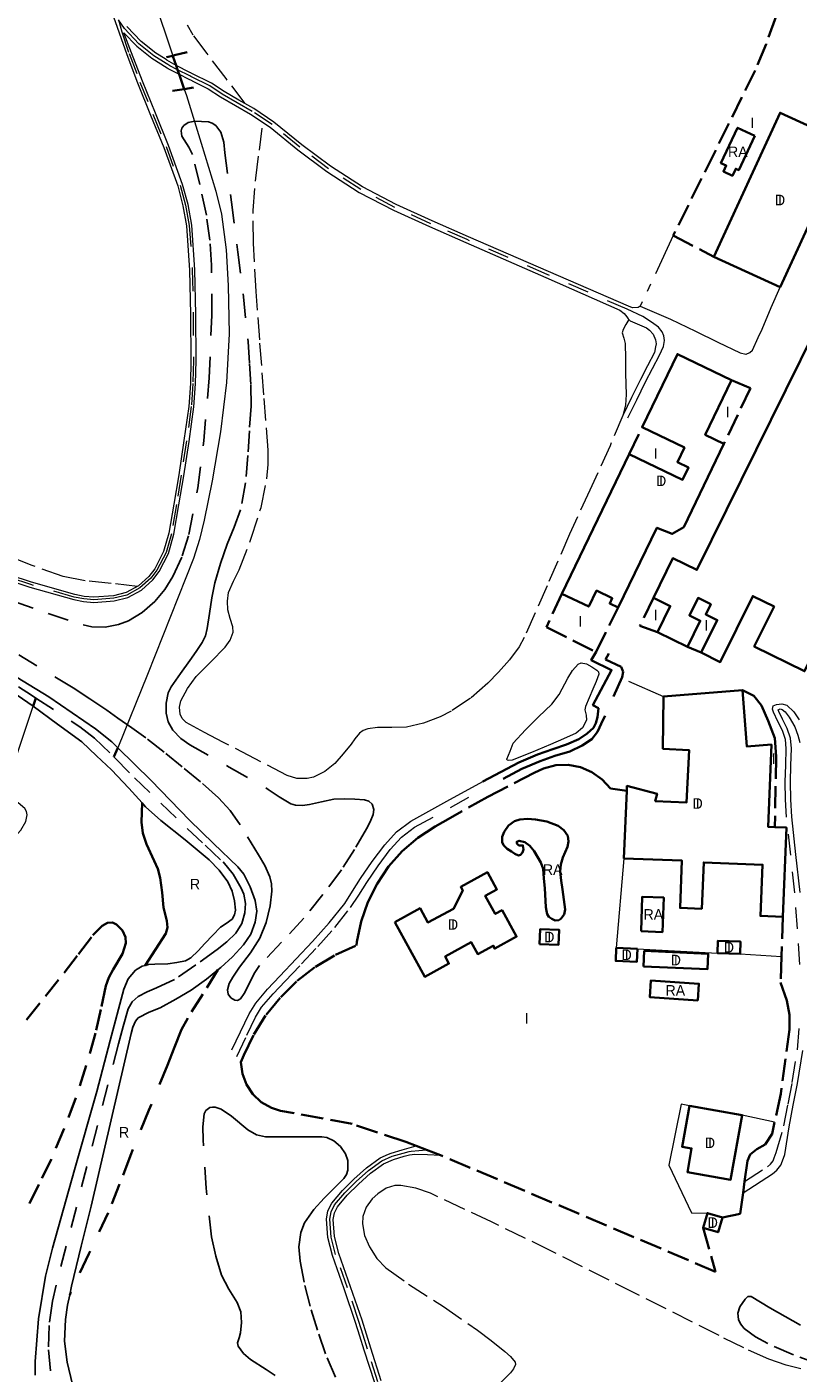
# Model space of a CAD drawing. Header units: metres. Extents: x 397317 to 400830, y 4588008 to 4590370.
# Tile 48 of 88: x 399317 to 399500, y 4588445 to 4588763. Entities that reach past the tile are written whole.
import ezdxf
from ezdxf.enums import TextEntityAlignment as Align

# ---------------------------------------------------------------- set-up
doc = ezdxf.new("R2010")
doc.units = ezdxf.units.M
doc.header["$MEASUREMENT"] = 0
for name, pattern in [('bt5mv20_nopinta', [10, 5, -5]), ('bt5mv20_tapia', [17.375, 10, -2.75, 1.875, -2.75]), ('bt5mv20_tlin1', [7, 5.25, -1.75])]:
    doc.linetypes.add(name, pattern=pattern)
for name, color, linetype, lineweight in [('ARB01_LN', 7, 'Continuous', 15), ('COB01_LN', 7, 'Continuous', 15), ('EDI01_CN', 7, 'Continuous', 15), ('EDI01_LN', 7, 'Continuous', 15), ('ELU01_LN', 7, 'Continuous', 15), ('FLU01_LN', 7, 'Continuous', 15), ('FLU03_LN', 7, 'Continuous', 15), ('FLU04_LN', 7, 'Continuous', 15), ('FLU06_LN', 7, 'Continuous', 15), ('ILL01_CN', 7, 'Continuous', 15), ('ILL01_LN', 7, 'Continuous', 15), ('MAI01_LN', 7, 'Continuous', 15), ('PAR01_LN', 7, 'Continuous', 15), ('PAU01_LN', 7, 'Continuous', 15), ('PON02_LN', 7, 'Continuous', 15), ('RAI01_CN', 7, 'Continuous', 15), ('RAI01_LN', 7, 'Continuous', 15), ('RAM01_CN', 7, 'Continuous', 15), ('RAM01_LN', 7, 'Continuous', 15), ('TAN01_LN', 7, 'Continuous', 15), ('TAN03_LN', 7, 'Continuous', 15), ('VIA01_LN', 7, 'Continuous', 15), ('VIA04_LN', 7, 'Continuous', 15), ('VIA16_LN', 7, 'Continuous', 15), ('VIA19_LN', 7, 'Continuous', 15)]:
    doc.layers.add(name, color=color, linetype=linetype, lineweight=lineweight)
doc.styles.add('034', font='txt')

msp = doc.modelspace()

# ---------------------------------------------------------------- linework, layer by layer
at = {"layer": 'ARB01_LN', "color": 3, "linetype": 'bt5mv20_nopinta', "lineweight": 25}
for points in [[(399314.22, 4588627.23, 121.53), (399322.47, 4588624.29, 121.92), (399330.79, 4588621.62, 122.27), (399332.82, 4588621.18, 122.28), (399335.98, 4588621.08, 122.27), (399339.1, 4588621.68, 122.28), (399341.48, 4588622.61, 122.33), (399344.73, 4588624.59, 122.43), (399347.67, 4588627.19, 122.57), (399350.07, 4588629.98, 122.75), (399351.96, 4588633.05, 122.96), (399354.18, 4588637.92, 123.38), (399355.75, 4588642.99, 123.69), (399357.85, 4588654.04, 123.75), (399359.29, 4588665.17, 123.76), (399360.51, 4588680.01, 123.86), (399361.16, 4588694.85, 123.96), (399361.09, 4588706.69, 124.08), (399360.67, 4588712.6, 124.15), (399359.88, 4588718.52, 124.22), (399358.34, 4588725.7, 124.24), (399356.57, 4588732.79, 124.15), (399355.71, 4588734.54, 124.04), (399354.08, 4588737.13, 123.65), (399353.88, 4588738.41, 123.42), (399354.08, 4588739.04, 123.3), (399354.54, 4588739.66, 123.19), (399355.56, 4588740.39, 122.89), (399357.14, 4588740.7, 122.28), (399358.73, 4588740.62, 121.95), (399360.4, 4588740.52, 122.3), (399361.24, 4588740.25, 122.58), (399362.07, 4588739.66, 122.78), (399363.25, 4588738.13, 123.03), (399363.96, 4588735.74, 123.37), (399364.22, 4588733.25, 123.53), (399365.82, 4588721.52, 123.37), (399367.3, 4588709.77, 123.21), (399368.63, 4588699.18, 123.23), (399369.71, 4588688.57, 123.21), (399370.06, 4588683.42, 123.16), (399370.41, 4588678.28, 123.12), (399370.43, 4588673.33, 123.39), (399370.04, 4588667.51, 123.36), (399369.65, 4588661.69, 123.33), (399369.11, 4588655.21, 123.3), (399367.94, 4588648.81, 123.28), (399366.45, 4588644.71, 123.21), (399364.81, 4588640.67, 123.06), (399363.23, 4588636.16, 122.68), (399361.83, 4588631.6, 122.32), (399361.17, 4588627.99, 122.2), (399360.64, 4588624.34, 122.09), (399360.08, 4588620.78, 122.04), (399359.64, 4588619.06, 122), (399358.88, 4588617.46, 121.92), (399357.43, 4588615.33, 121.75), (399355.95, 4588613.23, 121.57), (399353.74, 4588610.11, 121.3), (399351.54, 4588606.96, 121.04), (399350.83, 4588605.54, 120.97), (399350.36, 4588603.16, 120.95), (399350.38, 4588600.77, 120.96), (399350.81, 4588598.68, 120.96), (399351.91, 4588596.7, 120.96), (399353.82, 4588594.77, 120.96), (399355.94, 4588593.31, 120.96), (399365.22, 4588588.01, 120.96), (399374.48, 4588582.75, 120.96), (399377.1, 4588581.01, 120.97), (399379.82, 4588579.34, 121.21), (399380.89, 4588578.99, 121.39), (399382.57, 4588578.95, 121.69)], [(399354.17, 4588588.05, 119.64), (399349.9, 4588591.51, 119.64), (399345.57, 4588594.89, 119.64), (399342.28, 4588597.28, 119.5), (399338.95, 4588599.61, 119.35), (399336.32, 4588601.43, 119.57), (399332.37, 4588604.12, 120.32), (399328.37, 4588606.74, 120.78), (399313.09, 4588616.02, 120.75)], [(399382.57, 4588578.95, 121.69), (399384.23, 4588579.17, 121.99), (399387.1, 4588579.81, 122.48), (399389.97, 4588580.41, 122.97), (399392.46, 4588580.51, 123.56), (399394.95, 4588580.41, 124.35), (399397.23, 4588580.25, 125.45), (399398.23, 4588579.94, 126.07), (399399.03, 4588579.27, 126.6), (399399.45, 4588577.96, 127.13), (399399.3, 4588576.83, 127.47), (399398.6, 4588575.05, 127.84), (399397.7, 4588573.41, 127.97), (399394.87, 4588568.51, 127.62), (399391.77, 4588563.73, 127.29), (399387.4, 4588557.92, 127.29), (399382.89, 4588552.27, 127.29), (399377.64, 4588546.63, 127.29), (399372.41, 4588541.12, 127.29), (399371.13, 4588539.21, 127.3), (399369.56, 4588535.97, 127.17), (399368.8, 4588534.45, 126.95), (399367.96, 4588533.19, 126.55), (399367.25, 4588532.81, 126.03), (399366.61, 4588532.89, 125.46), (399365.66, 4588533.43, 124.48), (399365, 4588534.32, 123.61), (399364.82, 4588535.33, 122.85), (399365.26, 4588536.86, 121.75), (399366.12, 4588538.38, 120.98), (399367.67, 4588540.68, 120.38), (399370.26, 4588544.13, 119.96), (399372.5, 4588547.58, 119.88), (399373.96, 4588551.25, 119.88), (399374.93, 4588555.25, 119.88), (399375.33, 4588558.67, 119.88), (399375.25, 4588560.38, 119.88), (399374.86, 4588562.05, 119.88), (399373.67, 4588564.75, 120.04), (399372.18, 4588567.3, 120.19), (399367.84, 4588574.38, 119.92), (399365.46, 4588577.73, 119.73), (399362.7, 4588580.78, 119.64), (399358.5, 4588584.51, 119.64), (399354.17, 4588588.05, 119.64)], [(399376.14, 4588444.18, 120.87), (399373.98, 4588445.58, 120.87), (399370.3, 4588447.97, 120.87), (399368.64, 4588449.35, 120.87), (399367.35, 4588451.11, 120.87), (399367.21, 4588451.87, 120.87), (399367.58, 4588453.06, 120.87), (399367.93, 4588454.26, 120.87), (399368.14, 4588456.74, 120.87), (399368.01, 4588459.21, 120.87), (399367.17, 4588461.48, 120.87), (399365.19, 4588464.61, 120.87), (399363.48, 4588467.87, 120.87), (399362.07, 4588472.38, 120.81), (399361.05, 4588476.99, 120.72), (399359.81, 4588488.46, 120.72), (399359.11, 4588499.93, 120.86), (399359.01, 4588502.99, 121.09), (399359.37, 4588506.04, 121.64), (399359.76, 4588506.87, 122.16), (399360.72, 4588507.53, 123.5), (399361.31, 4588507.63, 124.08), (399361.93, 4588507.61, 124.39), (399363.34, 4588507.18, 124.63), (399365.82, 4588505.5, 124.86), (399369.65, 4588502.3, 125.04), (399371.69, 4588501.11, 125.2), (399373.84, 4588500.63, 125.48), (399376.65, 4588500.62, 126.01), (399379.49, 4588500.61, 126.5), (399383.33, 4588500.62, 126.89), (399387.17, 4588500.62, 126.94), (399388.36, 4588500.44, 126.85), (399390.01, 4588499.64, 126.59), (399391.52, 4588498.36, 126.21), (399392.76, 4588496.58, 125.64), (399393.26, 4588495.05, 125.12), (399393.28, 4588492.75, 124.35), (399392.95, 4588491.69, 124.04), (399392.37, 4588490.78, 123.82), (399390.06, 4588488.47, 123.41), (399387.7, 4588486.14, 123.15), (399385.25, 4588483.39, 122.94), (399383.07, 4588480.25, 122.74), (399382.19, 4588478.03, 122.64), (399381.74, 4588474.6, 122.5), (399382.05, 4588471.2, 122.35), (399383.15, 4588465.44, 121.92), (399384.63, 4588459.71, 121.58), (399386.4, 4588453.99, 121.53), (399388.37, 4588448.35, 121.52), (399394.45, 4588434.2, 121.52)], [(399504.78, 4588446.76, 123.79), (399498.61, 4588449.04, 123.79), (399492.5, 4588451.76, 123.8), (399489.58, 4588453.32, 123.92), (399486.91, 4588455.31, 124.23), (399486.02, 4588456.42, 124.53), (399485.59, 4588457.4, 124.88), (399485.43, 4588458.95, 125.43), (399485.94, 4588460.4, 125.85), (399487.13, 4588462.22, 126.16), (399487.82, 4588462.84, 126.26), (399488.57, 4588462.85, 126.31), (399490.79, 4588461.56, 126.32), (399493.02, 4588460.19, 126.33), (399496.59, 4588458.12, 126.39), (399500.2, 4588456.08, 126.43)]]:
    msp.add_polyline3d(points, dxfattribs=at)
at = {"layer": 'COB01_LN', "color": 92, "linetype": 'bt5mv20_nopinta', "lineweight": 35}
msp.add_polyline3d([(399317.4, 4588528.29, 121.86), (399321.84, 4588533.85, 121.75), (399326.28, 4588539.4, 121.66), (399329.67, 4588543.81, 121.46), (399333.08, 4588548.24, 121.05), (399335.28, 4588550.47, 120.39), (399336.52, 4588551.18, 119.97), (399337.7, 4588551.26, 119.67), (399338.66, 4588550.77, 119.52), (399340.02, 4588549.42, 119.35), (399340.78, 4588547.78, 119.27), (399340.81, 4588546.36, 119.26), (399340.02, 4588543.9, 119.28), (399337.86, 4588540.17, 119.31), (399336.83, 4588538.27, 119.31), (399336.13, 4588536.32, 119.29), (399334.97, 4588530.69, 119.18), (399333.69, 4588525.09, 119.04), (399331.5, 4588517.44, 118.8), (399329.05, 4588509.86, 118.56), (399326.26, 4588502.54, 118.32), (399323.24, 4588495.32, 118.11), (399320.25, 4588489.33, 118.18), (399317.28, 4588483.26, 118.39)], dxfattribs=at)
at = {"layer": 'EDI01_LN', "color": 1, "linetype": 'Continuous', "lineweight": 35}
for points in [[(399479.74, 4588708.65, 130.62), (399495.41, 4588701.44, 135.88), (399511.07, 4588735.47, 135.88), (399495.4, 4588742.68, 132.35), (399479.74, 4588708.65, 130.62)], [(399465.49, 4588628.05, 135.81), (399469.48, 4588626.08, 135.81), (399466.43, 4588619.89, 135.81), (399473.5, 4588616.41, 135.81), (399476.56, 4588622.61, 135.64), (399473.99, 4588623.87, 135.64), (399476.02, 4588628, 141.69), (399479.02, 4588626.52, 141.86), (399477.84, 4588624.11, 135.64), (399480.56, 4588622.77, 135.64), (399476.76, 4588615.06, 135.64), (399481.26, 4588612.84, 135.64), (399488.95, 4588628.45, 140.28), (399493.98, 4588625.97, 138.94), (399489.32, 4588616.52, 138.94), (399501.2, 4588610.67, 136.68), (399533.7, 4588676.63, 135.97), (399503.75, 4588691.39, 135.83), (399475.78, 4588634.62, 142.22), (399470.1, 4588637.42, 140.99), (399465.49, 4588628.05, 135.81)], [(399459.78, 4588662.01, 135.28), (399472.36, 4588655.95, 134.6), (399473.77, 4588658.87, 134.03), (399471.17, 4588660.12, 127.75), (399472.81, 4588663.53, 133.17), (399462.84, 4588668.33, 133.17), (399471.17, 4588685.64, 133.17), (399483.97, 4588679.47, 132.99), (399477.75, 4588666.56, 132.8), (399482.12, 4588664.45, 132.65), (399472.64, 4588644.76, 134.11), (399469.91, 4588643.13, 134.11), (399466.32, 4588644.58, 136.66), (399457.13, 4588625.71, 133.68), (399455.16, 4588626.67, 133.66), (399455.77, 4588627.93, 133.66), (399452.07, 4588629.73, 133.66), (399450.22, 4588625.95, 133.66), (399443.88, 4588629, 133.66), (399459.78, 4588662.01, 135.28)], [(399458.53, 4588566.44, 135.96), (399459.17, 4588582.37, 135.1), (399459.22, 4588583.55, 135.04), (399466.37, 4588581.72, 135), (399465.93, 4588579.99, 139.89), (399473.32, 4588579.64, 139.66), (399473.92, 4588592.04, 135.5), (399467.72, 4588592.34, 135.5), (399467.88, 4588604.66, 134.26), (399486.5, 4588606.18, 134.47), (399487.59, 4588592.86, 135.57), (399493.38, 4588593.33, 135.57), (399492.6, 4588573.87, 140.09), (399494.16, 4588573.81, 138.65), (399496.9, 4588573.7, 136.11), (399496.06, 4588552.63, 135.6), (399490.78, 4588552.84, 135.57), (399491.27, 4588564.92, 139.76), (399477.36, 4588565.47, 139.76), (399476.92, 4588554.51, 136.01), (399471.77, 4588554.72, 136.01), (399472.22, 4588565.89, 139.5), (399458.53, 4588566.44, 135.96)], [(399404.38, 4588551.38, 134.35), (399411.48, 4588538.44, 134.34), (399417.16, 4588541.56, 134.34), (399416.25, 4588543.22, 134.34), (399422.44, 4588546.62, 134.14), (399423.99, 4588543.8, 134.1), (399427.63, 4588545.79, 134.1), (399428, 4588545.12, 134.1), (399433.15, 4588547.95, 134.1), (399429.74, 4588554.17, 134.1), (399428.13, 4588553.29, 134.1), (399425.77, 4588557.59, 134.1), (399428.51, 4588559.09, 134.1), (399426.28, 4588563.15, 134.1), (399419.97, 4588559.69, 134.1), (399420.45, 4588558.81, 134.1), (399418.28, 4588554.54, 134.47), (399412.16, 4588551.28, 134.47), (399410.36, 4588554.66, 134.47), (399404.38, 4588551.38, 134.35)], [(399438.58, 4588546.18, 133.02), (399443.05, 4588545.97, 133.02), (399443.22, 4588549.52, 133.02), (399438.75, 4588549.73, 133.02), (399438.58, 4588546.18, 133.02)], [(399461.71, 4588545.08, 133.24), (399461.6, 4588542, 133.24), (399456.6, 4588542.18, 133.27), (399456.71, 4588545.26, 133.27), (399461.71, 4588545.08, 133.24)], [(399485.95, 4588543.88, 133.98), (399486.04, 4588546.75, 133.98), (399480.69, 4588546.92, 134.02), (399480.6, 4588544.05, 134.02), (399485.95, 4588543.88, 133.98)], [(399463.14, 4588540.91, 133.87), (399478.25, 4588540.22, 133.87), (399478.42, 4588543.85, 133.87), (399463.31, 4588544.54, 133.87), (399463.14, 4588540.91, 133.87)], [(399486.45, 4588505.71, 132.37), (399483.73, 4588490.46, 133.71), (399473.5, 4588492.28, 133.71), (399474.5, 4588497.86, 133.71), (399472.27, 4588498.25, 131.81), (399474, 4588507.93, 132.38), (399486.45, 4588505.71, 132.37)], [(399481.81, 4588481.53, 136.22), (399478.24, 4588482.59, 136.22), (399477.21, 4588479.13, 136.22), (399480.78, 4588478.07, 136.22), (399481.81, 4588481.53, 136.22)]]:
    msp.add_polyline3d(points, dxfattribs=at)
at = {"layer": 'ELU01_LN', "color": 1, "linetype": 'Continuous', "lineweight": 15}
msp.add_polyline3d([(399462.38, 4588696.97, 125.79), (399469.54, 4588693.91, 125.92), (399475.46, 4588691.03, 126.06), (399480.72, 4588688.47, 126.65), (399486.01, 4588685.95, 127.51), (399487.31, 4588685.62, 127.66), (399487.41, 4588685.65, 127.8), (399488.26, 4588685.98, 127.81), (399488.86, 4588686.56, 127.81), (399490.27, 4588689.58, 128.1), (399491.15, 4588691.51, 128.37), (399493.27, 4588696.63, 128.66), (399495.41, 4588701.44, 128.94)], dxfattribs=at)
at = {"layer": 'FLU01_LN', "color": 150, "linetype": 'Continuous', "lineweight": 15}
for points in [[(399325.71, 4588829.27, 122.77), (399327.27, 4588825.57, 122.73), (399329.99, 4588820.46, 122.66), (399334.71, 4588813.13, 122.53), (399336.86, 4588809.38, 122.48), (399338.57, 4588805.42, 122.44), (399341.38, 4588797.24, 122.39), (399344.18, 4588789.06, 122.33), (399345.22, 4588782.38, 122.22), (399346.25, 4588775.69, 122.1), (399347.88, 4588768.33, 121.95), (399351.46, 4588757.55, 121.69), (399351.93, 4588756.17, 121.65)], [(399354.66, 4588748.3, 121.45), (399355.18, 4588746.8, 121.41), (399358.65, 4588735.49, 121.13), (399362.1, 4588724.15, 120.85), (399363.42, 4588718.68, 120.75), (399364.52, 4588710.3, 120.64), (399365.03, 4588701.86, 120.55), (399365.23, 4588690.39, 120.43), (399364.6, 4588678.93, 120.33), (399363.17, 4588667.28, 120.41), (399361.21, 4588655.69, 120.43), (399359.37, 4588646.41, 120.18), (399358.24, 4588641.83, 120.03), (399356.83, 4588637.33, 119.89), (399345.97, 4588609.89, 119.67), (399338.93, 4588592.59, 118.44)], [(399309, 4588569.28, 120.22), (399309.56, 4588569.45, 120.18), (399309.82, 4588569.52, 120.16), (399313.18, 4588570.55, 119.91), (399314.49, 4588571.34, 119.82), (399316.03, 4588573.11, 119.7), (399317.18, 4588575.15, 119.62), (399317.51, 4588576.73, 119.58), (399317.36, 4588577.54, 119.57), (399316.95, 4588578.23, 119.57), (399315.4, 4588579.53, 119.57), (399313.68, 4588580.54, 119.57), (399312.26, 4588580.95, 119.57), (399310.86, 4588581.59, 119.57), (399310, 4588582.85, 119.57), (399309.94, 4588584.17, 119.57), (399310.76, 4588585.86, 119.5), (399311.87, 4588587.51, 119.4), (399313.68, 4588589.23, 119.34), (399314.55, 4588590.07, 119.3), (399315.13, 4588591.08, 119.25), (399317.03, 4588596.74, 118.9), (399318.93, 4588602.39, 118.56)]]:
    msp.add_polyline3d(points, dxfattribs=at)
at = {"layer": 'FLU03_LN', "color": 150, "linetype": 'bt5mv20_nopinta', "lineweight": 35}
msp.add_polyline3d([(399351.93, 4588756.17, 121.65), (399351.96, 4588756.09, 121.65), (399352.72, 4588753.9, 121.6), (399353.08, 4588752.85, 121.57), (399353.44, 4588751.81, 121.54), (399354.66, 4588748.3, 121.45)], dxfattribs=at)
at = {"layer": 'FLU04_LN', "color": 202, "linetype": 'bt5mv20_nopinta', "lineweight": 35}
for points in [[(399318.93, 4588602.39, 118.56), (399319.59, 4588604.34, 118.45)], [(399338.93, 4588592.59, 118.44), (399338.04, 4588590.4, 118.45)]]:
    msp.add_polyline3d(points, dxfattribs=at)
at = {"layer": 'FLU06_LN', "color": 202, "linetype": 'bt5mv20_nopinta', "lineweight": 25}
for points in [[(399307.14, 4588612.48, 118.45), (399318.55, 4588605.02, 118.45), (399319.59, 4588604.34, 118.45), (399329.96, 4588597.56, 118.45), (399333.46, 4588594.88, 118.45), (399338.04, 4588590.4, 118.45), (399338.22, 4588590.22, 118.45), (399342.88, 4588585.44, 118.45), (399349.12, 4588579.48, 118.41), (399355.35, 4588573.51, 118.35), (399359.57, 4588569.54, 118.33), (399363.8, 4588565.58, 118.31), (399366.2, 4588562.69, 118.28), (399368.12, 4588559.35, 118.25), (399368.69, 4588557.94, 118.25), (399369.09, 4588555.74, 118.25), (399368.98, 4588553.56, 118.25), (399368.27, 4588551.04, 118.25), (399366.83, 4588548.75, 118.25), (399364.69, 4588546.69, 118.25), (399362.43, 4588544.91, 118.24), (399357.41, 4588541.26, 118.12), (399352.3, 4588537.8, 117.97), (399348.06, 4588535.82, 117.89), (399345.88, 4588534.92, 117.85), (399343.79, 4588533.76, 117.8), (399342.34, 4588532.48, 117.75), (399341.41, 4588530.84, 117.7), (399340.2, 4588526.72, 117.54), (399339.09, 4588522.57, 117.42), (399334.13, 4588503.28, 117.3), (399329.18, 4588484, 117.17), (399326.77, 4588474.78, 117.17), (399324.36, 4588465.55, 117.17), (399323.51, 4588461.77, 117.16)], [(399323.51, 4588461.77, 117.16), (399322.72, 4588456, 117.1), (399322.56, 4588450.23, 117.01), (399323.19, 4588443.97, 116.91)]]:
    msp.add_polyline3d(points, dxfattribs=at)
at = {"layer": 'ILL01_LN', "color": 150, "linetype": 'bt5mv20_tlin1', "lineweight": 35}
for points in [[(399494.46, 4588765.54, 127.04), (399492.09, 4588758.88, 126.59), (399489.49, 4588752.67, 126.34), (399479.98, 4588733.38, 126.38), (399470.18, 4588713.71, 126.43), (399479.74, 4588708.65, 126.91)], [(399483.97, 4588679.47, 127.97), (399488.43, 4588677.55, 128.43), (399482.12, 4588664.45, 128.87)], [(399459.78, 4588662.01, 124.24), (399462.84, 4588668.33, 124.37)], [(399443.88, 4588629, 131.42), (399440.22, 4588621.1, 131.7), (399451.92, 4588615.22, 131.75), (399457.13, 4588625.71, 131.21)], [(399465.49, 4588628.05, 131.65), (399462.29, 4588621.42, 131.51), (399466.43, 4588619.89, 131.51)], [(399473.5, 4588616.41, 131.58), (399476.76, 4588615.06, 131.78)], [(399486.5, 4588606.18, 130.96), (399489.21, 4588604.86, 130.4), (399491, 4588602.56, 130.4), (399492.59, 4588598.98, 130.44), (399494.14, 4588594.85, 130.68), (399494.5, 4588590.52, 130.92), (399494.16, 4588573.81, 132.02)], [(399477.21, 4588479.13, 127.83), (399480.19, 4588468.72, 127.83), (399415.19, 4588496.27, 128.25), (399411.87, 4588497.55, 128.12), (399406.97, 4588499.44, 127.93), (399394.34, 4588503.65, 128.21), (399377.41, 4588506.78, 128.2), (399375.23, 4588507.46, 128.2), (399372.85, 4588508.81, 128.2), (399370.84, 4588510.67, 128.2), (399369.32, 4588512.95, 128.2), (399368.37, 4588515.52, 128.2), (399368.04, 4588518.24, 128.2), (399368.69, 4588519.91, 128.33), (399371.06, 4588524.82, 128.7), (399373.98, 4588529.43, 129), (399377.42, 4588533.66, 129.23), (399381.33, 4588537.47, 129.38), (399385.66, 4588540.81, 129.46), (399390.35, 4588543.61, 129.47), (399395.33, 4588545.86, 129.39), (399395.44, 4588546.72, 129.43), (399396.41, 4588551.49, 129.66), (399398.01, 4588556.09, 129.88), (399400.19, 4588560.45, 130.09), (399402.92, 4588564.48, 130.27), (399406.16, 4588568.12, 130.43), (399409.85, 4588571.31, 130.57), (399413.92, 4588573.99, 130.68), (399415.7, 4588575.03, 130.66), (399426.4, 4588581.01, 130.83), (399437.28, 4588586.63, 131.5), (399439.54, 4588587.71, 131.63), (399442.4, 4588588.43, 131.76), (399445.35, 4588588.52, 131.87), (399448.24, 4588587.97, 131.94), (399450.96, 4588586.81, 131.98), (399453.36, 4588585.1, 131.98), (399455.34, 4588582.91, 131.95), (399459.17, 4588582.37, 131.95)], [(399496.06, 4588552.63, 131.65), (399495.75, 4588543.24, 131.03), (399495.54, 4588537.07, 130.63), (399497.01, 4588532.85, 130.54), (399497.66, 4588529.45, 130.54), (399497.61, 4588526.01, 130.42), (399495.56, 4588510.77, 129.73), (399494.11, 4588504.04, 129.53), (399493.52, 4588501.33, 129.45), (399491.91, 4588498.81, 129.22), (399489.93, 4588497.71, 129.07), (399488.32, 4588496.44, 128.99), (399487.7, 4588494.94, 128.95), (399487.03, 4588490.08, 128.95), (399486.66, 4588487.39, 128.95), (399485.98, 4588482.38, 128.95), (399481.81, 4588481.53, 128.95)]]:
    msp.add_polyline3d(points, dxfattribs=at)
at = {"layer": 'MAI01_LN', "color": 150, "linetype": 'Continuous', "lineweight": 25}
for points in [[(399298.33, 4588619.46, 118.56), (399322.63, 4588604.62, 118.45), (399333.67, 4588597.05, 118.42), (399337.5, 4588594.01, 118.43), (399338.93, 4588592.59, 118.44), (399346.79, 4588584.81, 118.48), (399355.87, 4588575.44, 118.53), (399361.58, 4588569.98, 118.53), (399367.3, 4588564.45, 118.52), (399368.7, 4588562.7, 118.51), (399370.25, 4588559.71, 118.5), (399371.36, 4588556.5, 118.48)], [(399311.6, 4588607.49, 118.58), (399318.93, 4588602.39, 118.56), (399324.68, 4588598.18, 118.56), (399330.43, 4588593.98, 118.55), (399333.93, 4588590.66, 118.55), (399337.43, 4588587.35, 118.55), (399341.51, 4588583.03, 118.55), (399344.69, 4588579.55, 118.55), (399345.52, 4588578.64, 118.55), (399349.13, 4588575.35, 118.54), (399354.88, 4588570.78, 118.51), (399360.55, 4588566.05, 118.47), (399362.87, 4588563.64, 118.45), (399364.92, 4588560.88, 118.43), (399365.96, 4588558.69, 118.42), (399366.55, 4588556.43, 118.41), (399366.73, 4588554.19, 118.39), (399366.5, 4588553.07, 118.38), (399365.94, 4588552.03, 118.37), (399364.58, 4588551.04, 118.33), (399363.2, 4588550.19, 118.29)], [(399371.36, 4588556.5, 118.48), (399371.77, 4588553.92, 118.46), (399371.43, 4588551.35, 118.43), (399370.34, 4588548.54, 118.38), (399368.66, 4588545.98, 118.33), (399366.06, 4588543.17, 118.25), (399363.26, 4588540.63, 118.17), (399362.61, 4588540.1, 118.17), (399359.87, 4588537.85, 118.17), (399356.31, 4588535.31, 118.17), (399352.64, 4588533.16, 118.07), (399348.92, 4588531.14, 117.98), (399346.33, 4588530.05, 117.93), (399343.79, 4588528.7, 117.89), (399343.1, 4588527.94, 117.87), (399342.47, 4588526.55, 117.85), (399342.09, 4588525.06, 117.83), (399337.38, 4588504.61, 117.53), (399332.65, 4588484.18, 117.25), (399330.32, 4588474.74, 117.24), (399328, 4588465.3, 117.25), (399327.57, 4588463.26, 117.23), (399327.07, 4588460.85, 117.21), (399326.58, 4588457.45, 117.18), (399326.35, 4588452.34, 117.13), (399326.95, 4588447.32, 117.08), (399330.38, 4588433.15, 116.97)], [(399363.2, 4588550.19, 118.29), (399361.36, 4588548.25, 118.29), (399359.52, 4588546.3, 118.29), (399357.91, 4588544.58, 118.28), (399356.17, 4588542.94, 118.26), (399354.94, 4588542.25, 118.25), (399352.87, 4588541.8, 118.24), (399350.76, 4588541.52, 118.22), (399347.71, 4588541.39, 118.14), (399346.18, 4588541.32, 118.09), (399345.44, 4588541.13, 118.07), (399344.68, 4588540.93, 118.04), (399343.15, 4588540, 117.99), (399341.42, 4588537.97, 117.91), (399340.37, 4588535.53, 117.83), (399337.15, 4588523.4, 117.5), (399333.95, 4588511.29, 117.33), (399328.71, 4588492.83, 117.26), (399323.49, 4588474.27, 117.21), (399321.88, 4588467.63, 117.2), (399320.18, 4588457.56, 117.18), (399319.38, 4588447.46, 117.16), (399319.43, 4588444.25, 117.12)]]:
    msp.add_polyline3d(points, dxfattribs=at)
at = {"layer": 'PAR01_LN', "color": 3, "linetype": 'bt5mv20_tlin1', "lineweight": 15}
for points in [[(399369.02, 4588744.84, 124.65), (399364.52, 4588750.77, 124.65), (399360.02, 4588756.7, 124.65), (399356.75, 4588761.06, 124.59), (399355.39, 4588763.4, 124.54)], [(399459.7, 4588693.81, 125.33), (399459.7, 4588693.8, 125.33), (399459, 4588692.62, 125.31), (399458.3, 4588691.44, 125.29), (399458.14, 4588690.68, 125.28), (399458.48, 4588689.42, 125.26), (399458.8, 4588688.14, 125.25), (399458.86, 4588684.6, 125.18), (399458.86, 4588681.07, 125.07), (399459.01, 4588676.06, 124.78), (399458.86, 4588673.57, 124.63), (399458.24, 4588671.15, 124.56), (399455.23, 4588663.95, 124.54), (399450.46, 4588653.5, 124.55), (399445.69, 4588643.09, 124.54), (399440.35, 4588630.87, 124.49), (399434.98, 4588618.66, 124.45), (399433.78, 4588616.43, 124.44), (399431.5, 4588613.36, 124.44), (399428.92, 4588610.45, 124.43), (399426.37, 4588607.82, 124.41), (399422.28, 4588604.3, 124.34), (399417.69, 4588601.21, 124.28), (399415.13, 4588599.87, 124.27), (399411.19, 4588598.4, 124.28), (399407.11, 4588597.46, 124.29), (399403.7, 4588597.38, 124.25), (399400.28, 4588597.37, 124.13), (399398.02, 4588597.05, 123.84), (399396.95, 4588596.68, 123.61), (399396.01, 4588596.01, 123.36), (399394.97, 4588594.72, 122.84), (399394.05, 4588593.43, 122.4), (399392.19, 4588591.16, 122.15), (399390.22, 4588588.89, 122.03), (399387.89, 4588586.93, 121.94), (399385.2, 4588585.63, 121.86), (399383.67, 4588585.28, 121.82), (399381.25, 4588585.33, 121.76), (399378.99, 4588586.06, 121.73), (399371.38, 4588589.96, 121.74), (399363.79, 4588593.91, 121.77), (399359.41, 4588596.18, 121.77), (399355.06, 4588598.56, 121.77), (399354.13, 4588599.52, 121.77), (399353.71, 4588600.51, 121.77), (399353.52, 4588602.17, 121.77), (399353.84, 4588603.66, 121.77), (399355.42, 4588606.6, 121.76), (399357.48, 4588609.4, 121.75), (399360.9, 4588612.86, 121.8), (399364.3, 4588616.37, 122.02), (399365.5, 4588618.04, 122.31), (399366.17, 4588619.87, 122.64), (399366.1, 4588621.18, 122.8), (399365.47, 4588623.16, 123.01), (399364.97, 4588625.16, 123.14), (399364.82, 4588627.22, 123.16), (399365.06, 4588629.25, 123.17), (399366.31, 4588631.95, 123.25), (399367.63, 4588634.61, 123.34), (399370.41, 4588641.89, 123.57), (399372.79, 4588649.4, 123.79), (399374.18, 4588656.16, 123.76), (399374.5, 4588659.55, 123.69), (399374.47, 4588662.95, 123.65), (399373.48, 4588675.98, 123.7), (399372.46, 4588689.02, 123.73), (399371.67, 4588700.44, 123.73), (399370.98, 4588711.87, 123.73), (399370.92, 4588719.57, 123.67), (399371.55, 4588727.24, 123.73), (399372.38, 4588733.83, 124.12), (399373.21, 4588740.42, 124.62)], [(399343.6, 4588630.73, 123.18), (399337.4, 4588631.4, 123.28), (399331.2, 4588632.06, 123.38), (399326, 4588633.08, 123.44), (399318.44, 4588635.76, 123.46), (399310.98, 4588638.77, 123.46)], [(399432.36, 4588593.65, 131.55), (399435.24, 4588596.83, 131.63), (399438.35, 4588599.86, 131.63), (399441.46, 4588602.89, 131.63), (399443.21, 4588605.16, 131.63), (399445.28, 4588609.04, 131.63), (399446.38, 4588610.85, 131.63), (399447.72, 4588612.37, 131.63), (399448.41, 4588612.65, 131.63), (399449.69, 4588612.4, 131.63), (399450.94, 4588611.7, 131.63), (399452.13, 4588610.93, 131.63), (399452.54, 4588610.49, 131.63), (399452.6, 4588609.98, 131.63), (399451.93, 4588608.21, 131.63), (399451.17, 4588606.45, 131.63), (399450.28, 4588604.41, 131.63), (399449.4, 4588602.36, 131.63), (399449.32, 4588601.57, 131.63), (399449.63, 4588600.31, 131.63), (399449.65, 4588599.07, 131.63), (399448.73, 4588597.29, 131.63), (399447.26, 4588596.03, 131.63), (399444.24, 4588594.67, 131.63), (399441.2, 4588593.38, 131.63), (399436.65, 4588591.46, 131.59), (399432.1, 4588589.61, 131.55), (399431.3, 4588589.54, 131.55), (399430.96, 4588589.65, 131.55), (399430.89, 4588589.87, 131.55), (399431.63, 4588591.76, 131.55), (399432.36, 4588593.65, 131.55)], [(399507.1, 4588444.06, 122.48), (399496.87, 4588446.64, 122.37), (399492.77, 4588448.06, 122.37), (399486.82, 4588450.7, 122.37), (399480.98, 4588453.61, 122.38), (399461.25, 4588463.57, 122.44), (399441.53, 4588473.53, 122.5), (399427.25, 4588480.49, 122.52), (399412.79, 4588487.28, 122.53), (399409.33, 4588488.5, 122.56), (399405.78, 4588489.13, 122.6), (399404.4, 4588489.1, 122.6), (399402.36, 4588488.46, 122.6), (399400.35, 4588487.16, 122.6), (399399.02, 4588485.93, 122.6), (399397.6, 4588483.95, 122.59), (399396.85, 4588481.79, 122.58), (399396.73, 4588480.01, 122.55), (399397.22, 4588477.25, 122.46), (399398.38, 4588474.61, 122.36), (399400.11, 4588471.88, 122.22), (399402.28, 4588469.62, 122.08), (399407.65, 4588465.81, 121.95), (399415.86, 4588460.48, 121.91), (399423.89, 4588454.94, 121.82), (399427.14, 4588452.43, 121.71), (399430.36, 4588449.85, 121.57), (399431.75, 4588448.67, 121.45), (399432.85, 4588447.37, 121.36), (399432.94, 4588446.77, 121.37), (399432.46, 4588445.76, 121.41), (399431.7, 4588444.85, 121.44), (399429.09, 4588442.18, 121.51)]]:
    msp.add_polyline3d(points, dxfattribs=at)
at = {"layer": 'PAU01_LN', "color": 202, "linetype": 'Continuous', "lineweight": 15}
for points in [[(399458.53, 4588566.44, 131.36), (399456.71, 4588545.26, 130.76)], [(399461.71, 4588545.08, 130.76), (399480.6, 4588544.05, 130.33)], [(399485.95, 4588543.88, 130.33), (399495.75, 4588543.24, 131.03)], [(399474, 4588507.93, 129.62), (399472.05, 4588508.32, 129.88), (399469.14, 4588493.94, 129.42), (399474.52, 4588482.65, 128.63), (399478.24, 4588482.59, 128.63)], [(399494.11, 4588504.04, 129.53), (399486.45, 4588505.71, 129.66)]]:
    msp.add_polyline3d(points, dxfattribs=at)
at = {"layer": 'PON02_LN', "color": 1, "linetype": 'Continuous', "lineweight": 35}
for points in [[(399350.44, 4588755.81, 123.74), (399351.93, 4588756.17, 123.74), (399352.35, 4588756.27, 123.74), (399355.3, 4588756.99, 123.74)], [(399356.82, 4588748.65, 123.74), (399354.66, 4588748.3, 123.74), (399351.88, 4588747.85, 123.74)]]:
    msp.add_polyline3d(points, dxfattribs=at)
at = {"layer": 'RAI01_LN', "color": 202, "linetype": 'Continuous', "lineweight": 35}
for points in [[(399489.47, 4588737.2, 127.53), (399485.64, 4588729.12, 127.53), (399484.95, 4588729.45, 127.53), (399484.16, 4588727.79, 127.53), (399482.01, 4588728.81, 127.53), (399482.68, 4588730.22, 127.53), (399481.43, 4588730.81, 127.53), (399485.38, 4588739.14, 127.53), (399489.47, 4588737.2, 127.53)], [(399439.8, 4588559.35, 130.43), (399439.6, 4588561.67, 130.43), (399439.4, 4588563.99, 130.43), (399438.89, 4588565.45, 130.43), (399438.06, 4588566.83, 130.43), (399437.33, 4588568.17, 130.43), (399436.31, 4588569.43, 130.43), (399435.07, 4588570.26, 130.43), (399433.78, 4588570.59, 130.43), (399433.2, 4588570.37, 130.43), (399433.24, 4588569.92, 130.43), (399433.7, 4588569.48, 130.43), (399434.64, 4588569.48, 130.43), (399434.8, 4588568.5, 130.43), (399434.56, 4588567.8, 130.43), (399434.11, 4588567.25, 130.43), (399433.6, 4588567.14, 130.43), (399432.77, 4588567.49, 130.43), (399431.97, 4588568.03, 130.43), (399430.94, 4588568.7, 130.43), (399430.08, 4588569.53, 130.43), (399429.76, 4588570.25, 130.43), (399429.79, 4588571.5, 130.43), (399430.25, 4588572.69, 130.43), (399431.25, 4588574.18, 130.43), (399432.67, 4588575.26, 130.43), (399433.9, 4588575.64, 130.43), (399435.77, 4588575.77, 130.43), (399437.62, 4588575.6, 130.43), (399440.31, 4588575.13, 130.43), (399442.96, 4588574.13, 130.43), (399444.33, 4588573.11, 130.43), (399445.24, 4588571.73, 130.43), (399445.45, 4588570.44, 130.43), (399445.2, 4588569.16, 130.43), (399444.62, 4588567.92, 130.43), (399444.07, 4588566.65, 130.43), (399443.62, 4588565, 130.43), (399443.48, 4588563.34, 130.43), (399443.71, 4588561.2, 130.43), (399443.97, 4588559.06, 130.43), (399444.3, 4588556.7, 130.43), (399444.62, 4588554.34, 130.43), (399444.4, 4588553.19, 130.43), (399443.63, 4588552.13, 130.43), (399443.13, 4588551.82, 130.43), (399442.26, 4588551.78, 130.43), (399441.45, 4588552.11, 130.43), (399440.76, 4588552.6, 130.43), (399440.35, 4588553.27, 130.43), (399440.23, 4588554.07, 130.43), (399440.1, 4588554.87, 130.43), (399439.8, 4588559.35, 130.43)], [(399462.56, 4588549.2, 131.24), (399462.86, 4588557.36, 131.24), (399467.91, 4588557.17, 131.24), (399467.61, 4588549.01, 131.24), (399462.56, 4588549.2, 131.24)], [(399475.95, 4588532.87, 130.26), (399464.61, 4588533.66, 130.26), (399464.88, 4588537.57, 130.26), (399476.22, 4588536.78, 130.26), (399475.95, 4588532.87, 130.26)]]:
    msp.add_polyline3d(points, dxfattribs=at)
at = {"layer": 'RAM01_LN', "color": 150, "linetype": 'bt5mv20_nopinta', "lineweight": 35}
for points in [[(399344.69, 4588579.55, 118.55), (399344.6, 4588577.28, 118.63), (399344.51, 4588575.01, 118.71), (399344.88, 4588572.37, 118.98), (399345.7, 4588569.78, 119.28), (399347.51, 4588565.86, 119.43), (399348.42, 4588563.92, 119.45), (399348.98, 4588561.87, 119.43), (399349.39, 4588558.36, 119.37), (399349.74, 4588554.84, 119.2), (399350.5, 4588551.65, 118.96), (399350.69, 4588550.09, 118.85), (399350.28, 4588548.69, 118.73), (399347.86, 4588544.91, 118.4), (399345.44, 4588541.13, 118.07)], [(399362.61, 4588540.1, 118.17), (399359.03, 4588534.36, 118.3), (399355.45, 4588528.62, 118.43), (399354.03, 4588525.98, 118.47), (399352.31, 4588521.79, 118.46), (399350.69, 4588517.56, 118.44), (399346.28, 4588506.9, 118.41), (399341.91, 4588496.23, 118.37), (399339.38, 4588489.4, 118.35), (399336.67, 4588482.64, 118.18), (399332.12, 4588472.95, 117.7), (399327.57, 4588463.26, 117.23)]]:
    msp.add_polyline3d(points, dxfattribs=at)
at = {"layer": 'TAN01_LN', "color": 1, "linetype": 'bt5mv20_tapia', "lineweight": 15}
msp.add_polyline3d([(399470.18, 4588713.71, 126.88), (399462.38, 4588696.97, 126.88)], dxfattribs=at)
at = {"layer": 'TAN03_LN', "color": 3, "linetype": 'bt5mv20_tapia', "lineweight": 15}
msp.add_polyline3d([(399459.57, 4588608.29, 132.27), (399467.88, 4588604.66, 132.27)], dxfattribs=at)
at = {"layer": 'VIA01_LN', "color": 6, "linetype": 'bt5mv20_nopinta', "lineweight": 35}
msp.add_polyline3d([(399454.99, 4588614.89, 131.75), (399454.14, 4588613.42, 131.96), (399457.88, 4588611.7, 132.27), (399458.33, 4588610.49, 132.27), (399458.11, 4588609.29, 132.27), (399453.64, 4588599.24, 132.27), (399452.29, 4588596.38, 132.27), (399450.9, 4588594.63, 132.27), (399448.66, 4588593.13, 132.27), (399445.7, 4588591.71, 132.09), (399442.2, 4588590.64, 131.75), (399438.7, 4588589.44, 131.62), (399434.42, 4588587.58, 131.32), (399425.98, 4588583.14, 130.45)], dxfattribs=at)
at = {"layer": 'VIA04_LN', "color": 1, "linetype": 'Continuous', "lineweight": 35}
msp.add_polyline3d([(399451.92, 4588615.22, 131.75), (399450.78, 4588613.32, 131.96), (399455.6, 4588610.96, 132.27), (399451.18, 4588602.68, 132.27), (399452.49, 4588601.91, 132.27), (399452.31, 4588599.84, 132.27), (399451.87, 4588598.37, 132.27), (399451.29, 4588597.26, 132.27), (399449.86, 4588595.94, 132.27), (399447.83, 4588594.58, 132.27), (399444.98, 4588593.38, 132.09), (399441.69, 4588592.23, 131.75), (399438.1, 4588591, 131.62), (399433.7, 4588589.08, 131.32), (399425.16, 4588584.63, 130.45)], dxfattribs=at)
at = {"layer": 'VIA16_LN', "color": 42, "linetype": 'bt5mv20_nopinta', "lineweight": 15}
for points in [[(399339.12, 4588764.65, 124.5), (399339.88, 4588761.78, 124.51), (399341.62, 4588756.66, 124.52), (399344.18, 4588749.95, 124.61), (399347.25, 4588742.34, 124.78), (399350.36, 4588734.73, 124.91), (399353.67, 4588725.56, 124.88), (399354.94, 4588720.85, 124.81), (399355.82, 4588716.05, 124.73), (399356.54, 4588705.53, 124.56), (399356.74, 4588695, 124.39), (399356.82, 4588684.11, 124.3), (399356.69, 4588678.66, 124.28), (399356.3, 4588673.22, 124.26), (399355.18, 4588665.1, 124.24), (399353.93, 4588657, 124.23), (399352.8, 4588650.08, 124.18), (399351.6, 4588643.18, 124.03), (399350.33, 4588638.76, 123.74), (399348.19, 4588634.54, 123.43), (399346.74, 4588632.67, 123.31), (399344.18, 4588630.35, 123.19), (399341.1, 4588628.69, 123.1), (399338.02, 4588627.92, 123.03), (399333.29, 4588627.55, 122.93), (399330.95, 4588627.75, 122.89), (399328.66, 4588628.2, 122.85), (399318.36, 4588631.15, 122.77), (399308.2, 4588634.49, 122.69)], [(399459.46, 4588670.55, 124.56), (399461.54, 4588674.81, 124.91), (399463.65, 4588679.05, 125.29), (399465.29, 4588682.21, 125.62), (399466.94, 4588685.35, 125.96), (399467.84, 4588687.44, 125.64), (399468.08, 4588688.88, 125.53), (399467.96, 4588689.96, 125.46), (399467.54, 4588690.88, 125.42), (399466.68, 4588692.02, 125.4), (399465.03, 4588693.17, 125.38), (399463.02, 4588694.54, 125.37), (399459.26, 4588696.26, 125.33), (399440.35, 4588704.48, 124.99), (399421.45, 4588712.69, 124.65), (399412.91, 4588716.47, 124.49), (399404.41, 4588720.33, 124.33), (399396.37, 4588724.51, 124.25), (399388.74, 4588729.42, 124.3), (399381.98, 4588734.54, 124.43), (399375.38, 4588739.88, 124.6), (399370.69, 4588743.01, 124.65), (399367.15, 4588745.04, 124.65), (399363.62, 4588747.06, 124.65), (399360.7, 4588749.02, 124.7), (399356.36, 4588751.17, 124.71), (399356.21, 4588751.24, 124.71), (399355.94, 4588751.38, 124.71), (399353.08, 4588752.85, 124.69), (399351.21, 4588753.82, 124.67), (399350.75, 4588754.11, 124.65), (399350.35, 4588754.36, 124.64), (399347.46, 4588756.18, 124.52), (399343.94, 4588759.01, 124.41), (399340.49, 4588762.61, 124.46), (399339.12, 4588764.65, 124.5)], [(399500.07, 4588541.32, 131.15), (399499.54, 4588549.8, 131.45), (399498.88, 4588558.28, 131.59), (399497.93, 4588567.21, 131.59), (399496.95, 4588576.14, 131.55), (399496.69, 4588580.32, 131.51), (399496.61, 4588584.51, 131.43), (399496.73, 4588588.44, 131.23), (399496.86, 4588592.37, 130.93), (399496.66, 4588594.57, 130.71), (399495.95, 4588596.67, 130.53), (399494.9, 4588598.82, 130.42), (399493.85, 4588600.98, 130.31), (399493.63, 4588601.72, 130.21), (399493.74, 4588602.49, 130.15), (399494.57, 4588602.8, 130.13), (399495.83, 4588602.96, 130.11), (399497.03, 4588602.65, 130.09), (399498.62, 4588601.05, 130.08), (399499.88, 4588599.15, 130.06)], [(399367.03, 4588519.62, 128.35), (399369.46, 4588524.66, 128.35), (399371.5, 4588528.88, 128.35), (399372.92, 4588531.23, 128.49), (399375.61, 4588534.4, 128.99), (399378.49, 4588537.42, 129.33), (399382.33, 4588541.5, 129.24), (399386.17, 4588545.6, 129.1), (399390.19, 4588550.08, 129.21), (399393.94, 4588554.79, 129.5), (399395.86, 4588557.74, 129.68), (399397.74, 4588560.73, 129.85), (399400.42, 4588564.7, 130.07), (399403.31, 4588568.56, 130.28), (399405.95, 4588571.47, 130.43), (399409.06, 4588573.79, 130.5), (399417.52, 4588578.46, 130.48), (399425.98, 4588583.14, 130.45)], [(399487.03, 4588490.08, 128.95), (399492.4, 4588493.53, 129.38), (399493.12, 4588494.17, 129.4), (399493.78, 4588494.97, 129.42), (399494.02, 4588495.62, 129.42), (399494.49, 4588496.94, 129.43), (399496.31, 4588503.18, 129.43), (399497.3, 4588508.31, 129.43), (399498.29, 4588513.44, 129.43), (399499.51, 4588521.2, 129.81), (399500.19, 4588529.03, 130.42)], [(399400.39, 4588442.68, 121.44), (399397.95, 4588450.41, 121.48), (399396.92, 4588453.7, 121.49), (399395.89, 4588456.99, 121.51), (399393.19, 4588464.9, 121.56), (399390.4, 4588472.8, 121.62), (399389.38, 4588476.92, 121.87), (399389.03, 4588481.11, 122.3), (399389.33, 4588482.86, 122.48), (399390.14, 4588484.51, 122.7), (399392.58, 4588487.39, 123.3), (399395.26, 4588490.03, 123.91), (399398.16, 4588492.62, 124.54), (399401.32, 4588494.92, 125.17), (399403.77, 4588496.02, 125.7), (399406.36, 4588496.78, 126.27), (399407.74, 4588497.13, 126.5), (399408.23, 4588497.18, 126.59), (399411.87, 4588497.55, 128.12)]]:
    msp.add_polyline3d(points, dxfattribs=at)
at = {"layer": 'VIA19_LN', "color": 7, "linetype": 'Continuous', "lineweight": 15}
for points in [[(399337.42, 4588766.67, 124.53), (399341.04, 4588756.45, 124.52), (399343.61, 4588749.73, 124.61), (399346.68, 4588742.11, 124.78), (399349.79, 4588734.51, 124.91), (399353.09, 4588725.38, 124.88), (399354.34, 4588720.72, 124.81), (399355.21, 4588715.97, 124.73), (399355.92, 4588705.5, 124.56), (399356.13, 4588694.99, 124.39), (399356.21, 4588684.11, 124.3), (399356.08, 4588678.69, 124.28), (399355.69, 4588673.28, 124.26), (399354.57, 4588665.19, 124.24), (399353.33, 4588657.1, 124.23), (399352.2, 4588650.19, 124.18), (399351, 4588643.32, 124.03), (399349.76, 4588638.99, 123.74), (399347.67, 4588634.87, 123.43), (399346.29, 4588633.09, 123.31), (399343.82, 4588630.85, 123.19), (399340.88, 4588629.26, 123.1), (399337.92, 4588628.52, 123.03), (399333.29, 4588628.17, 122.93), (399331.03, 4588628.35, 122.89), (399328.8, 4588628.79, 122.85), (399318.54, 4588631.73, 122.77), (399308.4, 4588635.07, 122.69)], [(399308, 4588633.91, 122.69), (399318.18, 4588630.56, 122.77), (399328.52, 4588627.61, 122.85), (399330.86, 4588627.14, 122.89), (399333.29, 4588626.94, 122.93), (399338.12, 4588627.31, 123.03), (399341.32, 4588628.12, 123.1), (399344.53, 4588629.85, 123.19), (399347.19, 4588632.25, 123.31), (399348.71, 4588634.21, 123.43), (399350.9, 4588638.54, 123.74), (399352.2, 4588643.04, 124.03), (399353.4, 4588649.98, 124.18), (399354.53, 4588656.9, 124.23), (399355.78, 4588665.01, 124.24), (399356.91, 4588673.16, 124.26), (399357.3, 4588678.64, 124.28), (399357.43, 4588684.1, 124.3), (399357.35, 4588695.01, 124.39), (399357.15, 4588705.56, 124.56), (399356.43, 4588716.13, 124.73), (399355.53, 4588720.99, 124.81), (399354.26, 4588725.75, 124.88), (399350.93, 4588734.95, 124.91), (399347.81, 4588742.57, 124.78), (399344.75, 4588750.17, 124.61), (399342.19, 4588756.88, 124.52), (399340.38, 4588761.62, 124.45), (399343.42, 4588758.45, 124.41), (399347.01, 4588755.56, 124.52), (399350.6, 4588753.31, 124.66), (399350.83, 4588753.16, 124.67), (399350.93, 4588753.11, 124.67), (399353.44, 4588751.81, 124.69), (399355.6, 4588750.7, 124.71), (399356.44, 4588750.28, 124.71), (399356.53, 4588750.23, 124.71), (399360.32, 4588748.35, 124.7), (399363.17, 4588746.44, 124.65), (399366.78, 4588744.37, 124.65), (399370.29, 4588742.36, 124.65), (399374.93, 4588739.27, 124.6), (399381.51, 4588733.94, 124.43), (399388.3, 4588728.8, 124.3), (399395.99, 4588723.85, 124.25), (399404.08, 4588719.64, 124.33), (399412.6, 4588715.78, 124.49), (399421.14, 4588711.99, 124.65), (399440.05, 4588703.78, 124.99), (399457.52, 4588696, 125.33), (399458.61, 4588695.27, 125.33), (399459.23, 4588694.43, 125.33), (399459.54, 4588693.97, 125.33), (399459.7, 4588693.81, 125.33), (399460.01, 4588693.5, 125.33), (399461.13, 4588693.03, 125.45), (399463.84, 4588691.88, 125.74), (399464.54, 4588691.28, 125.78), (399465.42, 4588690.35, 125.84), (399466.01, 4588688.99, 125.79), (399466.13, 4588688.07, 125.82)], [(399462.38, 4588696.97, 125.79), (399461.85, 4588696.62, 125.42), (399460.58, 4588696.6, 125.37), (399459.56, 4588696.96, 125.33), (399440.66, 4588705.17, 124.99), (399421.76, 4588713.39, 124.65), (399413.23, 4588717.17, 124.49), (399404.74, 4588721.02, 124.33), (399396.75, 4588725.16, 124.25), (399389.18, 4588730.04, 124.3), (399382.45, 4588735.14, 124.43), (399375.83, 4588740.5, 124.6), (399371.09, 4588743.66, 124.65), (399367.53, 4588745.7, 124.65), (399364.07, 4588747.68, 124.65), (399361.09, 4588749.68, 124.7), (399356.29, 4588752.07, 124.71), (399356.19, 4588752.12, 124.71), (399355.98, 4588752.23, 124.71), (399352.72, 4588753.9, 124.68), (399351.59, 4588754.48, 124.67), (399350.56, 4588755.13, 124.63), (399350.1, 4588755.42, 124.61), (399347.9, 4588756.81, 124.52), (399344.46, 4588759.57, 124.41), (399341.09, 4588763.09, 124.46)], [(399466.13, 4588688.07, 125.82), (399466.01, 4588687.39, 125.82), (399465.73, 4588685.98, 125.96), (399464.08, 4588682.84, 125.62), (399462.43, 4588679.67, 125.29), (399460.32, 4588675.41, 124.91), (399458.24, 4588671.15, 124.56)], [(399500.12, 4588558.39, 131.59), (399499.16, 4588567.34, 131.59), (399498.19, 4588576.25, 131.55), (399497.94, 4588580.37, 131.51), (399497.86, 4588584.5, 131.43), (399497.98, 4588588.4, 131.23), (399498.11, 4588592.41, 130.93), (399497.89, 4588594.83, 130.71), (399497.1, 4588597.15, 130.53), (399496.02, 4588599.37, 130.42), (399495.1, 4588601.12, 130.31), (399494.97, 4588601.53, 130.31), (399495.41, 4588601.81, 130.21), (399495.93, 4588601.66, 130.16), (399496.61, 4588601.07, 130.12), (399497.55, 4588599.8, 129.94), (399498.86, 4588597.55, 129.82), (399499.62, 4588595.52, 129.76), (399500.11, 4588593.83, 129.8)], [(399365.89, 4588521.17, 128.35), (399367.93, 4588525.39, 128.35), (399370, 4588529.69, 128.35), (399371.54, 4588532.23, 128.49), (399374.34, 4588535.53, 128.99), (399377.26, 4588538.59, 129.33), (399381.1, 4588542.66, 129.24), (399384.92, 4588546.75, 129.1), (399388.89, 4588551.18, 129.21), (399392.56, 4588555.79, 129.5), (399394.43, 4588558.66, 129.68), (399396.32, 4588561.66, 129.85), (399399.04, 4588565.69, 130.07), (399402, 4588569.64, 130.28), (399404.8, 4588572.73, 130.43), (399408.14, 4588575.22, 130.5), (399416.7, 4588579.95, 130.48), (399425.16, 4588584.63, 130.45)], [(399486.66, 4588487.39, 128.95), (399493.65, 4588491.88, 129.38), (399494.61, 4588492.73, 129.4), (399495.6, 4588493.93, 129.42), (399495.96, 4588494.92, 129.42), (399496.5, 4588496.43, 129.43), (399497.53, 4588502.94, 129.43), (399498.52, 4588508.07, 129.43), (399499.52, 4588513.23, 129.43), (399500.75, 4588521.05, 129.81)], [(399399.63, 4588442.44, 121.44), (399397.18, 4588450.17, 121.48), (399396.16, 4588453.46, 121.49), (399395.13, 4588456.74, 121.51), (399392.43, 4588464.64, 121.56), (399389.63, 4588472.57, 121.62), (399388.59, 4588476.79, 121.87), (399388.22, 4588481.15, 122.3), (399388.56, 4588483.11, 122.48), (399389.47, 4588484.95, 122.7), (399392, 4588487.94, 123.3), (399394.71, 4588490.61, 123.91), (399397.66, 4588493.24, 124.54), (399400.92, 4588495.61, 125.17), (399402.9, 4588496.51, 125.58), (399403.49, 4588496.78, 125.7), (399406.15, 4588497.55, 126.27), (399409.41, 4588498.5, 128.03)], [(399401.16, 4588442.92, 121.44), (399398.72, 4588450.65, 121.48), (399397.68, 4588453.94, 121.49), (399396.65, 4588457.24, 121.51), (399393.94, 4588465.16, 121.56), (399391.17, 4588473.03, 121.62), (399390.17, 4588477.05, 121.87), (399389.84, 4588481.07, 122.3), (399390.1, 4588482.61, 122.48), (399390.81, 4588484.07, 122.7), (399393.17, 4588486.85, 123.3), (399395.81, 4588489.45, 123.91), (399398.66, 4588491.99, 124.54), (399401.72, 4588494.23, 125.17), (399404.04, 4588495.27, 125.7), (399406.57, 4588496.01, 126.27), (399407.88, 4588496.34, 126.5), (399409.13, 4588496.47, 126.76), (399412.11, 4588496.46, 127.51), (399415.19, 4588496.27, 128.25)]]:
    msp.add_polyline3d(points, dxfattribs=at)

# ---------------------------------------------------------------- texts
at = {"layer": 'EDI01_CN', "color": 251, "linetype": 'Continuous', "lineweight": 0, "style": '034'}
for p in [(399495.41, 4588722.06), (399467.31, 4588655.67), (399475.94, 4588579.4), (399418.15, 4588550.79), (399440.9, 4588547.85), (399459.16, 4588543.63), (399483.32, 4588545.4), (399470.78, 4588542.38), (399478.86, 4588499.19), (399479.51, 4588480.33)]:
    msp.add_text('D', height=2.5, dxfattribs=at).set_placement(p, align=Align.MIDDLE_CENTER)
at = {"layer": 'ILL01_CN', "color": 251, "linetype": 'Continuous', "lineweight": 0, "style": '034'}
for p in [(399488.85, 4588740.31), (399495.41, 4588722.06), (399483.04, 4588671.96), (399465.99, 4588662.14), (399467.31, 4588655.67), (399465.98, 4588623.97), (399448.19, 4588622.47), (399477.99, 4588621.53), (399493.87, 4588589.99), (399475.94, 4588579.4), (399418.15, 4588550.79), (399440.9, 4588547.85), (399459.16, 4588543.63), (399483.32, 4588545.4), (399470.78, 4588542.38), (399435.56, 4588528.62), (399478.86, 4588499.19), (399479.51, 4588480.33)]:
    msp.add_text('I', height=2.5, dxfattribs=at).set_placement(p, align=Align.MIDDLE_CENTER)
at = {"layer": 'RAI01_CN', "color": 251, "linetype": 'Continuous', "lineweight": 0, "style": '034'}
for p in [(399485.43, 4588733.46), (399441.69, 4588563.77), (399465.47, 4588553.18), (399470.66, 4588535.22)]:
    msp.add_text('RA', height=2.5, dxfattribs=at).set_placement(p, align=Align.MIDDLE_CENTER)
at = {"layer": 'RAM01_CN', "color": 251, "linetype": 'Continuous', "lineweight": 0, "style": '034'}
for p in [(399357.18, 4588560.34), (399340.43, 4588501.68)]:
    msp.add_text('R', height=2.5, dxfattribs=at).set_placement(p, align=Align.MIDDLE_CENTER)

doc.saveas('drawing.dxf')
